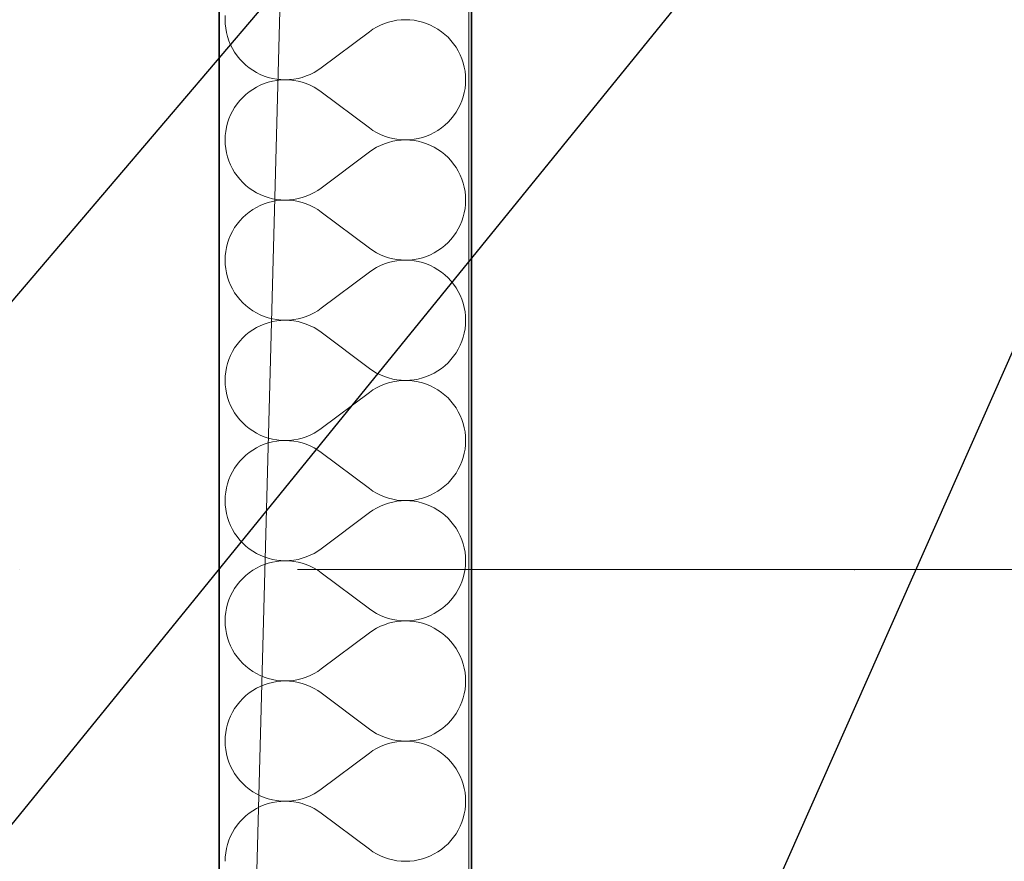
# Model space of a CAD drawing. Header units: millimetres. Extents: x -8078 to 234695, y -4319 to 602442.
# Tile 105 of 152: x 80044 to 80668, y 282429 to 282962. Entities that reach past the tile are written whole.
import ezdxf

# ---------------------------------------------------------------- set-up
doc = ezdxf.new("R2010")
doc.units = ezdxf.units.MM
doc.header["$MEASUREMENT"] = 0
doc.linetypes.add('Kropki i Kreski', pattern=[6.702778, 3.527778, -1.763889, 0, -1.411111])
for name, color, linetype in [('#podkład', 252, 'Continuous'), ('- A - ocieplenie', 7, 'Continuous'), ('FLUID-WK6-150-NUM', 7, 'Continuous'), ('Konstrukcja - Siatka mod', 7, 'Continuous'), ('Konstrukcja - Stropy', 7, 'Continuous'), ('Konstrukcja - Ściany zewnętrzne', 7, 'Continuous'), ('Okna Archicada', 7, 'Continuous')]:
    doc.layers.add(name, color=color, linetype=linetype)
doc.styles.add('FDBES', font='simplex.shx')
doc.dimstyles.new('FDBES', dxfattribs={"dimscale": 50, "dimtxt": 4, "dimasz": 2.5, "dimexe": 0.8, "dimexo": 2, "dimgap": 1, "dimtad": 1, "dimdsep": 46, "dimtxsty": 'FDBES', "dimcen": 2.5, "dimclrd": 4, "dimclre": 5, "dimadec": 0, "dimazin": 0, "dimtfac": 1, "dimtmove": 0, "dimatfit": 3, "dimfxl": 1, "dimarcsym": 0})

# ---------------------------------------------------------------- blocks, each defined once
blk = doc.blocks.new('UHYGFFFF')
at = {"layer": '- A - ocieplenie', "color": 252, "linetype": 'Continuous', "lineweight": 35, "ltscale": 100}
for p, q in [((19777.48, 387506.86), (19777.48, 382744.35)), ((19937.48, 382893.65), (19937.48, 387506.86))]:
    blk.add_line(p, q, dxfattribs=at)
at = {"layer": '- A - ocieplenie', "color": 252, "linetype": 'Continuous', "lineweight": 13, "ltscale": 100}
for p, q in [((19781.39, 383483.77), (19781.29, 383481.05)), ((19781.29, 383481.05), (19781.39, 383478.33)), ((19887.45, 383480.17), (19884.81, 383479.5)), ((19890.13, 383480.66), (19887.45, 383480.17)), ((19892.83, 383480.95), (19890.13, 383480.66)), ((19895.55, 383481.05), (19892.83, 383480.95)), ((19898.27, 383480.95), (19895.55, 383481.05)), ((19900.97, 383480.66), (19898.27, 383480.95)), ((19903.65, 383480.18), (19900.97, 383480.66)), ((19906.29, 383479.51), (19903.65, 383480.18)), ((19781.39, 383478.33), (19781.68, 383475.62)), ((19781.68, 383475.62), (19782.16, 383472.95)), ((19872.72, 383473.43), (19842.24, 383450.57)), ((19874.95, 383474.98), (19872.72, 383473.43)), ((19877.29, 383476.37), (19874.95, 383474.98)), ((19879.72, 383477.59), (19877.29, 383476.37)), ((19882.23, 383478.64), (19879.72, 383477.59)), ((19884.81, 383479.5), (19882.23, 383478.64)), ((19908.87, 383478.65), (19906.29, 383479.51)), ((19911.38, 383477.61), (19908.87, 383478.65)), ((19913.82, 383476.4), (19911.38, 383477.61)), ((19916.16, 383475.01), (19913.82, 383476.4)), ((19918.39, 383473.46), (19916.16, 383475.01)), ((19920.51, 383471.75), (19918.39, 383473.46)), ((19782.16, 383472.95), (19782.83, 383470.31)), ((19782.83, 383470.31), (19783.69, 383467.73)), ((19783.69, 383467.73), (19784.73, 383465.22)), ((19922.5, 383469.9), (19920.51, 383471.75)), ((19924.36, 383467.91), (19922.5, 383469.9)), ((19926.07, 383465.79), (19924.36, 383467.91)), ((19784.73, 383465.22), (19785.95, 383462.78)), ((19785.95, 383462.78), (19787.34, 383460.45)), ((19927.62, 383463.56), (19926.07, 383465.79)), ((19929.01, 383461.22), (19927.62, 383463.56)), ((19930.23, 383458.78), (19929.01, 383461.22)), ((19787.34, 383460.45), (19788.89, 383458.21)), ((19788.89, 383458.21), (19790.6, 383456.09)), ((19790.6, 383456.09), (19792.46, 383454.1)), ((19931.27, 383456.27), (19930.23, 383458.78)), ((19932.13, 383453.69), (19931.27, 383456.27)), ((19792.46, 383454.1), (19794.45, 383452.25)), ((19794.45, 383452.25), (19796.57, 383450.54)), ((19796.57, 383450.54), (19798.8, 383448.99)), ((19798.8, 383448.99), (19801.14, 383447.61)), ((19837.67, 383447.63), (19840.01, 383449.02)), ((19840.01, 383449.02), (19842.24, 383450.57)), ((19932.8, 383451.05), (19932.13, 383453.69)), ((19933.28, 383448.38), (19932.8, 383451.05)), ((19801.14, 383447.61), (19803.58, 383446.39)), ((19803.58, 383446.39), (19806.09, 383445.35)), ((19806.09, 383445.35), (19808.67, 383444.49)), ((19808.67, 383444.49), (19811.31, 383443.82)), ((19811.31, 383443.82), (19813.99, 383443.34)), ((19813.99, 383442.57), (19811.31, 383442.09)), ((19813.99, 383443.34), (19816.69, 383443.05)), ((19816.69, 383442.86), (19813.99, 383442.57)), ((19816.69, 383443.05), (19819.41, 383442.95)), ((19819.41, 383442.95), (19816.69, 383442.86)), ((19819.41, 383442.95), (19822.13, 383443.05)), ((19822.13, 383442.85), (19819.41, 383442.95)), ((19822.13, 383443.05), (19824.83, 383443.34)), ((19824.83, 383442.56), (19822.13, 383442.85)), ((19824.83, 383443.34), (19827.51, 383443.83)), ((19827.51, 383442.08), (19824.83, 383442.56)), ((19827.51, 383443.83), (19830.14, 383444.5)), ((19830.14, 383444.5), (19832.73, 383445.37)), ((19832.73, 383445.37), (19835.24, 383446.41)), ((19835.24, 383446.41), (19837.67, 383447.63)), ((19933.57, 383445.67), (19933.28, 383448.38)), ((19933.67, 383442.95), (19933.57, 383445.67)), ((19933.57, 383440.23), (19933.67, 383442.95)), ((19798.8, 383436.91), (19796.57, 383435.36)), ((19801.14, 383438.3), (19798.8, 383436.91)), ((19803.58, 383439.52), (19801.14, 383438.3)), ((19806.09, 383440.56), (19803.58, 383439.52)), ((19808.67, 383441.42), (19806.09, 383440.56)), ((19811.31, 383442.09), (19808.67, 383441.42)), ((19830.14, 383441.4), (19827.51, 383442.08)), ((19832.73, 383440.54), (19830.14, 383441.4)), ((19835.24, 383439.5), (19832.73, 383440.54)), ((19837.67, 383438.28), (19835.24, 383439.5)), ((19840.01, 383436.89), (19837.67, 383438.28)), ((19842.24, 383435.33), (19840.01, 383436.89)), ((19932.8, 383434.85), (19933.28, 383437.53)), ((19933.28, 383437.53), (19933.57, 383440.23)), ((19790.6, 383429.81), (19788.89, 383427.7)), ((19792.46, 383431.8), (19790.6, 383429.81)), ((19794.45, 383433.66), (19792.46, 383431.8)), ((19796.57, 383435.36), (19794.45, 383433.66)), ((19872.72, 383412.48), (19842.24, 383435.33)), ((19931.27, 383429.64), (19932.13, 383432.22)), ((19932.13, 383432.22), (19932.8, 383434.85)), ((19787.34, 383425.46), (19785.95, 383423.12)), ((19788.89, 383427.7), (19787.34, 383425.46)), ((19927.62, 383422.35), (19929.01, 383424.69)), ((19929.01, 383424.69), (19930.23, 383427.12)), ((19930.23, 383427.12), (19931.27, 383429.64)), ((19783.69, 383418.18), (19782.83, 383415.59)), ((19784.73, 383420.69), (19783.69, 383418.18)), ((19785.95, 383423.12), (19784.73, 383420.69)), ((19922.5, 383416.01), (19924.36, 383418)), ((19924.36, 383418), (19926.07, 383420.12)), ((19926.07, 383420.12), (19927.62, 383422.35)), ((19782.16, 383412.96), (19781.68, 383410.28)), ((19782.83, 383415.59), (19782.16, 383412.96)), ((19872.72, 383412.48), (19874.95, 383410.92)), ((19916.16, 383410.9), (19918.39, 383412.45)), ((19918.39, 383412.45), (19920.51, 383414.15)), ((19920.51, 383414.15), (19922.5, 383416.01)), ((19781.39, 383407.58), (19781.29, 383404.86)), ((19781.29, 383404.86), (19781.39, 383402.14)), ((19781.68, 383410.28), (19781.39, 383407.58)), ((19874.95, 383410.92), (19877.29, 383409.53)), ((19877.29, 383409.53), (19879.72, 383408.31)), ((19879.72, 383408.31), (19882.23, 383407.27)), ((19882.23, 383407.27), (19884.81, 383406.41)), ((19884.81, 383406.41), (19887.45, 383405.73)), ((19887.45, 383405.73), (19890.13, 383405.25)), ((19890.13, 383405.25), (19892.83, 383404.96)), ((19892.83, 383404.76), (19890.13, 383404.47)), ((19892.83, 383404.96), (19895.55, 383404.86)), ((19895.55, 383404.86), (19892.83, 383404.76)), ((19895.55, 383404.86), (19898.27, 383404.95)), ((19898.27, 383404.76), (19895.55, 383404.86)), ((19898.27, 383404.95), (19900.97, 383405.24)), ((19900.97, 383404.47), (19898.27, 383404.76)), ((19900.97, 383405.24), (19903.65, 383405.72)), ((19903.65, 383405.72), (19906.29, 383406.4)), ((19906.29, 383406.4), (19908.87, 383407.25)), ((19908.87, 383407.25), (19911.38, 383408.29)), ((19911.38, 383408.29), (19913.82, 383409.51)), ((19913.82, 383409.51), (19916.16, 383410.9)), ((19781.39, 383402.14), (19781.68, 383399.43)), ((19781.68, 383399.43), (19782.16, 383396.76)), ((19874.95, 383398.79), (19872.72, 383397.24)), ((19877.29, 383400.18), (19874.95, 383398.79)), ((19879.72, 383401.4), (19877.29, 383400.18)), ((19882.23, 383402.45), (19879.72, 383401.4)), ((19884.81, 383403.31), (19882.23, 383402.45)), ((19887.45, 383403.98), (19884.81, 383403.31)), ((19890.13, 383404.47), (19887.45, 383403.98)), ((19903.65, 383403.99), (19900.97, 383404.47)), ((19906.29, 383403.32), (19903.65, 383403.99)), ((19908.87, 383402.46), (19906.29, 383403.32)), ((19911.38, 383401.42), (19908.87, 383402.46)), ((19913.82, 383400.21), (19911.38, 383401.42)), ((19916.16, 383398.82), (19913.82, 383400.21)), ((19918.39, 383397.27), (19916.16, 383398.82)), ((19782.16, 383396.76), (19782.83, 383394.12)), ((19782.83, 383394.12), (19783.69, 383391.54)), ((19872.72, 383397.24), (19842.24, 383374.38)), ((19920.51, 383395.56), (19918.39, 383397.27)), ((19922.5, 383393.71), (19920.51, 383395.56)), ((19924.36, 383391.72), (19922.5, 383393.71)), ((19783.69, 383391.54), (19784.73, 383389.03)), ((19784.73, 383389.03), (19785.95, 383386.59)), ((19785.95, 383386.59), (19787.34, 383384.25)), ((19926.07, 383389.6), (19924.36, 383391.72)), ((19927.62, 383387.37), (19926.07, 383389.6)), ((19929.01, 383385.03), (19927.62, 383387.37)), ((19787.34, 383384.25), (19788.89, 383382.02)), ((19788.89, 383382.02), (19790.6, 383379.9)), ((19790.6, 383379.9), (19792.46, 383377.91)), ((19930.23, 383382.59), (19929.01, 383385.03)), ((19931.27, 383380.08), (19930.23, 383382.59)), ((19932.13, 383377.5), (19931.27, 383380.08)), ((19792.46, 383377.91), (19794.45, 383376.06)), ((19794.45, 383376.06), (19796.57, 383374.35)), ((19796.57, 383374.35), (19798.8, 383372.8)), ((19840.01, 383372.83), (19842.24, 383374.38)), ((19932.8, 383374.86), (19932.13, 383377.5)), ((19933.28, 383372.19), (19932.8, 383374.86)), ((19798.8, 383372.8), (19801.14, 383371.41)), ((19801.14, 383371.41), (19803.58, 383370.2)), ((19803.58, 383370.2), (19806.09, 383369.16)), ((19806.09, 383369.16), (19808.67, 383368.3)), ((19808.67, 383368.3), (19811.31, 383367.63)), ((19811.31, 383367.63), (19813.99, 383367.15)), ((19824.83, 383367.15), (19827.51, 383367.64)), ((19827.51, 383367.64), (19830.14, 383368.31)), ((19830.14, 383368.31), (19832.73, 383369.18)), ((19832.73, 383369.18), (19835.24, 383370.22)), ((19835.24, 383370.22), (19837.67, 383371.44)), ((19837.67, 383371.44), (19840.01, 383372.83)), ((19933.57, 383369.48), (19933.28, 383372.19)), ((19933.67, 383366.76), (19933.57, 383369.48)), ((19801.14, 383362.11), (19798.8, 383360.72)), ((19803.58, 383363.33), (19801.14, 383362.11)), ((19806.09, 383364.37), (19803.58, 383363.33)), ((19808.67, 383365.23), (19806.09, 383364.37)), ((19811.31, 383365.9), (19808.67, 383365.23)), ((19813.99, 383366.38), (19811.31, 383365.9)), ((19813.99, 383367.15), (19816.69, 383366.86)), ((19816.69, 383366.67), (19813.99, 383366.38)), ((19816.69, 383366.86), (19819.41, 383366.76)), ((19819.41, 383366.76), (19816.69, 383366.67)), ((19819.41, 383366.76), (19822.13, 383366.86)), ((19822.13, 383366.66), (19819.41, 383366.76)), ((19822.13, 383366.86), (19824.83, 383367.15)), ((19824.83, 383366.37), (19822.13, 383366.66)), ((19827.51, 383365.89), (19824.83, 383366.37)), ((19830.14, 383365.21), (19827.51, 383365.89)), ((19832.73, 383364.35), (19830.14, 383365.21)), ((19835.24, 383363.31), (19832.73, 383364.35)), ((19837.67, 383362.09), (19835.24, 383363.31)), ((19840.01, 383360.7), (19837.67, 383362.09)), ((19932.8, 383358.66), (19933.28, 383361.34)), ((19933.28, 383361.34), (19933.57, 383364.04)), ((19933.57, 383364.04), (19933.67, 383366.76)), ((19792.46, 383355.61), (19790.6, 383353.62)), ((19794.45, 383357.47), (19792.46, 383355.61)), ((19796.57, 383359.17), (19794.45, 383357.47)), ((19798.8, 383360.72), (19796.57, 383359.17)), ((19842.24, 383359.14), (19840.01, 383360.7)), ((19872.72, 383336.29), (19842.24, 383359.14)), ((19931.27, 383353.44), (19932.13, 383356.03)), ((19932.13, 383356.03), (19932.8, 383358.66)), ((19787.34, 383349.27), (19785.95, 383346.93)), ((19788.89, 383351.51), (19787.34, 383349.27)), ((19790.6, 383353.62), (19788.89, 383351.51)), ((19929.01, 383348.5), (19930.23, 383350.93)), ((19930.23, 383350.93), (19931.27, 383353.44)), ((19784.73, 383344.5), (19783.69, 383341.99)), ((19785.95, 383346.93), (19784.73, 383344.5)), ((19924.36, 383341.81), (19926.07, 383343.93)), ((19926.07, 383343.93), (19927.62, 383346.16)), ((19927.62, 383346.16), (19929.01, 383348.5)), ((19782.16, 383336.77), (19781.68, 383334.09)), ((19782.83, 383339.4), (19782.16, 383336.77)), ((19783.69, 383341.99), (19782.83, 383339.4)), ((19872.72, 383336.29), (19874.95, 383334.73)), ((19916.16, 383334.71), (19918.39, 383336.26)), ((19918.39, 383336.26), (19920.51, 383337.96)), ((19920.51, 383337.96), (19922.5, 383339.82)), ((19922.5, 383339.82), (19924.36, 383341.81)), ((19781.39, 383331.39), (19781.29, 383328.67)), ((19781.68, 383334.09), (19781.39, 383331.39)), ((19874.95, 383334.73), (19877.29, 383333.34)), ((19877.29, 383333.34), (19879.72, 383332.12)), ((19879.72, 383332.12), (19882.23, 383331.08)), ((19882.23, 383331.08), (19884.81, 383330.22)), ((19884.81, 383330.22), (19887.45, 383329.54)), ((19903.65, 383329.53), (19906.29, 383330.21)), ((19906.29, 383330.21), (19908.87, 383331.06)), ((19908.87, 383331.06), (19911.38, 383332.1)), ((19911.38, 383332.1), (19913.82, 383333.32)), ((19913.82, 383333.32), (19916.16, 383334.71)), ((19781.29, 383328.67), (19781.39, 383325.95)), ((19781.39, 383325.95), (19781.68, 383323.24)), ((19877.29, 383323.99), (19874.95, 383322.6)), ((19879.72, 383325.21), (19877.29, 383323.99)), ((19882.23, 383326.26), (19879.72, 383325.21)), ((19884.81, 383327.12), (19882.23, 383326.26)), ((19887.45, 383327.79), (19884.81, 383327.12)), ((19887.45, 383329.54), (19890.13, 383329.06)), ((19890.13, 383328.28), (19887.45, 383327.79)), ((19890.13, 383329.06), (19892.83, 383328.77)), ((19892.83, 383328.57), (19890.13, 383328.28)), ((19892.83, 383328.77), (19895.55, 383328.67)), ((19895.55, 383328.67), (19892.83, 383328.57)), ((19895.55, 383328.67), (19898.27, 383328.76)), ((19898.27, 383328.57), (19895.55, 383328.67)), ((19898.27, 383328.76), (19900.97, 383329.05)), ((19900.97, 383328.28), (19898.27, 383328.57)), ((19900.97, 383329.05), (19903.65, 383329.53)), ((19903.65, 383327.8), (19900.97, 383328.28)), ((19906.29, 383327.13), (19903.65, 383327.8)), ((19908.87, 383326.27), (19906.29, 383327.13)), ((19911.38, 383325.23), (19908.87, 383326.27)), ((19913.82, 383324.02), (19911.38, 383325.23)), ((19916.16, 383322.63), (19913.82, 383324.02)), ((19781.68, 383323.24), (19782.16, 383320.57)), ((19782.16, 383320.57), (19782.83, 383317.93)), ((19782.83, 383317.93), (19783.69, 383315.35)), ((19872.72, 383321.05), (19842.24, 383298.19)), ((19874.95, 383322.6), (19872.72, 383321.05)), ((19918.39, 383321.08), (19916.16, 383322.63)), ((19920.51, 383319.37), (19918.39, 383321.08)), ((19922.5, 383317.52), (19920.51, 383319.37)), ((19924.36, 383315.53), (19922.5, 383317.52)), ((19783.69, 383315.35), (19784.73, 383312.84)), ((19784.73, 383312.84), (19785.95, 383310.4)), ((19926.07, 383313.41), (19924.36, 383315.53)), ((19927.62, 383311.18), (19926.07, 383313.41)), ((19929.01, 383308.84), (19927.62, 383311.18)), ((19785.95, 383310.4), (19787.34, 383308.06)), ((19787.34, 383308.06), (19788.89, 383305.83)), ((19788.89, 383305.83), (19790.6, 383303.71)), ((19930.23, 383306.4), (19929.01, 383308.84)), ((19931.27, 383303.89), (19930.23, 383306.4)), ((19790.6, 383303.71), (19792.46, 383301.72)), ((19792.46, 383301.72), (19794.45, 383299.87)), ((19794.45, 383299.87), (19796.57, 383298.16)), ((19932.13, 383301.31), (19931.27, 383303.89)), ((19932.8, 383298.67), (19932.13, 383301.31)), ((19796.57, 383298.16), (19798.8, 383296.61)), ((19798.8, 383296.61), (19801.14, 383295.22)), ((19801.14, 383295.22), (19803.58, 383294.01)), ((19803.58, 383294.01), (19806.09, 383292.97)), ((19806.09, 383292.97), (19808.67, 383292.11)), ((19830.14, 383292.12), (19832.73, 383292.98)), ((19832.73, 383292.98), (19835.24, 383294.03)), ((19835.24, 383294.03), (19837.67, 383295.25)), ((19837.67, 383295.25), (19840.01, 383296.64)), ((19840.01, 383296.64), (19842.24, 383298.19)), ((19933.28, 383296), (19932.8, 383298.67)), ((19933.57, 383293.29), (19933.28, 383296)), ((19933.67, 383290.57), (19933.57, 383293.29)), ((19803.58, 383287.14), (19801.14, 383285.92)), ((19806.09, 383288.18), (19803.58, 383287.14)), ((19808.67, 383289.03), (19806.09, 383288.18)), ((19808.67, 383292.11), (19811.31, 383291.44)), ((19811.31, 383289.71), (19808.67, 383289.03)), ((19811.31, 383291.44), (19813.99, 383290.96)), ((19813.99, 383290.19), (19811.31, 383289.71)), ((19813.99, 383290.96), (19816.69, 383290.67)), ((19816.69, 383290.48), (19813.99, 383290.19)), ((19816.69, 383290.67), (19819.41, 383290.57)), ((19819.41, 383290.57), (19816.69, 383290.48)), ((19819.41, 383290.57), (19822.13, 383290.67)), ((19822.13, 383290.47), (19819.41, 383290.57)), ((19822.13, 383290.67), (19824.83, 383290.96)), ((19824.83, 383290.18), (19822.13, 383290.47)), ((19824.83, 383290.96), (19827.51, 383291.45)), ((19827.51, 383289.7), (19824.83, 383290.18)), ((19827.51, 383291.45), (19830.14, 383292.12)), ((19830.14, 383289.02), (19827.51, 383289.7)), ((19832.73, 383288.16), (19830.14, 383289.02)), ((19835.24, 383287.12), (19832.73, 383288.16)), ((19837.67, 383285.9), (19835.24, 383287.12)), ((19933.28, 383285.15), (19933.57, 383287.85)), ((19933.57, 383287.85), (19933.67, 383290.57)), ((19794.45, 383281.28), (19792.46, 383279.42)), ((19796.57, 383282.98), (19794.45, 383281.28)), ((19798.8, 383284.53), (19796.57, 383282.98)), ((19801.14, 383285.92), (19798.8, 383284.53)), ((19840.01, 383284.51), (19837.67, 383285.9)), ((19842.24, 383282.95), (19840.01, 383284.51)), ((19872.72, 383260.1), (19842.24, 383282.95)), ((19932.13, 383279.84), (19932.8, 383282.47)), ((19932.8, 383282.47), (19933.28, 383285.15)), ((19788.89, 383275.31), (19787.34, 383273.08)), ((19790.6, 383277.43), (19788.89, 383275.31)), ((19792.46, 383279.42), (19790.6, 383277.43)), ((19929.01, 383272.31), (19930.23, 383274.74)), ((19930.23, 383274.74), (19931.27, 383277.25)), ((19931.27, 383277.25), (19932.13, 383279.84)), ((19784.73, 383268.31), (19783.69, 383265.8)), ((19785.95, 383270.74), (19784.73, 383268.31)), ((19787.34, 383273.08), (19785.95, 383270.74)), ((19924.36, 383265.62), (19926.07, 383267.73)), ((19926.07, 383267.73), (19927.62, 383269.97)), ((19927.62, 383269.97), (19929.01, 383272.31)), ((19782.83, 383263.21), (19782.16, 383260.58)), ((19783.69, 383265.8), (19782.83, 383263.21)), ((19918.39, 383260.07), (19920.51, 383261.77)), ((19920.51, 383261.77), (19922.5, 383263.63)), ((19922.5, 383263.63), (19924.36, 383265.62)), ((19781.39, 383255.2), (19781.29, 383252.48)), ((19781.68, 383257.9), (19781.39, 383255.2)), ((19782.16, 383260.58), (19781.68, 383257.9)), ((19872.72, 383260.1), (19874.95, 383258.54)), ((19874.95, 383258.54), (19877.29, 383257.15)), ((19877.29, 383257.15), (19879.72, 383255.93)), ((19879.72, 383255.93), (19882.23, 383254.89)), ((19908.87, 383254.87), (19911.38, 383255.91)), ((19911.38, 383255.91), (19913.82, 383257.13)), ((19913.82, 383257.13), (19916.16, 383258.52)), ((19916.16, 383258.52), (19918.39, 383260.07)), ((19781.29, 383252.48), (19781.39, 383249.76)), ((19781.39, 383249.76), (19781.68, 383247.05)), ((19879.72, 383249.02), (19877.29, 383247.8)), ((19882.23, 383250.06), (19879.72, 383249.02)), ((19882.23, 383254.89), (19884.81, 383254.03)), ((19884.81, 383250.93), (19882.23, 383250.06)), ((19884.81, 383254.03), (19887.45, 383253.35)), ((19887.45, 383251.6), (19884.81, 383250.93)), ((19887.45, 383253.35), (19890.13, 383252.87)), ((19890.13, 383252.09), (19887.45, 383251.6)), ((19890.13, 383252.87), (19892.83, 383252.58)), ((19892.83, 383252.38), (19890.13, 383252.09)), ((19892.83, 383252.58), (19895.55, 383252.48)), ((19895.55, 383252.48), (19892.83, 383252.38)), ((19895.55, 383252.48), (19898.27, 383252.57)), ((19898.27, 383252.38), (19895.55, 383252.48)), ((19898.27, 383252.57), (19900.97, 383252.86)), ((19900.97, 383252.09), (19898.27, 383252.38)), ((19900.97, 383252.86), (19903.65, 383253.34)), ((19903.65, 383251.61), (19900.97, 383252.09)), ((19903.65, 383253.34), (19906.29, 383254.01)), ((19906.29, 383250.94), (19903.65, 383251.61)), ((19906.29, 383254.01), (19908.87, 383254.87)), ((19908.87, 383250.08), (19906.29, 383250.94)), ((19911.38, 383249.04), (19908.87, 383250.08)), ((19913.82, 383247.83), (19911.38, 383249.04)), ((19781.68, 383247.05), (19782.16, 383244.38)), ((19782.16, 383244.38), (19782.83, 383241.74)), ((19872.72, 383244.86), (19842.24, 383222)), ((19874.95, 383246.41), (19872.72, 383244.86)), ((19877.29, 383247.8), (19874.95, 383246.41)), ((19916.16, 383246.44), (19913.82, 383247.83)), ((19918.39, 383244.89), (19916.16, 383246.44)), ((19920.51, 383243.18), (19918.39, 383244.89)), ((19922.5, 383241.33), (19920.51, 383243.18)), ((19782.83, 383241.74), (19783.69, 383239.16)), ((19783.69, 383239.16), (19784.73, 383236.65)), ((19784.73, 383236.65), (19785.95, 383234.21)), ((19924.36, 383239.34), (19922.5, 383241.33)), ((19926.07, 383237.22), (19924.36, 383239.34)), ((19927.62, 383234.99), (19926.07, 383237.22)), ((19785.95, 383234.21), (19787.34, 383231.87)), ((19787.34, 383231.87), (19788.89, 383229.64)), ((19929.01, 383232.65), (19927.62, 383234.99)), ((19930.23, 383230.21), (19929.01, 383232.65)), ((19931.27, 383227.7), (19930.23, 383230.21)), ((19788.89, 383229.64), (19790.6, 383227.52)), ((19790.6, 383227.52), (19792.46, 383225.53)), ((19792.46, 383225.53), (19794.45, 383223.68)), ((19932.13, 383225.12), (19931.27, 383227.7)), ((19932.8, 383222.48), (19932.13, 383225.12)), ((19794.45, 383223.68), (19796.57, 383221.97)), ((19796.57, 383221.97), (19798.8, 383220.42)), ((19798.8, 383220.42), (19801.14, 383219.03)), ((19801.14, 383219.03), (19803.58, 383217.82)), ((19803.58, 383217.82), (19806.09, 383216.78)), ((19832.73, 383216.79), (19835.24, 383217.84)), ((19835.24, 383217.84), (19837.67, 383219.06)), ((19837.67, 383219.06), (19840.01, 383220.45)), ((19840.01, 383220.45), (19842.24, 383222)), ((19933.28, 383219.81), (19932.8, 383222.48)), ((19933.57, 383217.1), (19933.28, 383219.81)), ((19806.09, 383211.99), (19803.58, 383210.95)), ((19806.09, 383216.78), (19808.67, 383215.92)), ((19808.67, 383212.84), (19806.09, 383211.99)), ((19808.67, 383215.92), (19811.31, 383215.25)), ((19811.31, 383213.52), (19808.67, 383212.84)), ((19811.31, 383215.25), (19813.99, 383214.77)), ((19813.99, 383214), (19811.31, 383213.52)), ((19813.99, 383214.77), (19816.69, 383214.48)), ((19816.69, 383214.29), (19813.99, 383214)), ((19816.69, 383214.48), (19819.41, 383214.38)), ((19819.41, 383214.38), (19816.69, 383214.29)), ((19819.41, 383214.38), (19822.13, 383214.48)), ((19822.13, 383214.28), (19819.41, 383214.38)), ((19822.13, 383214.48), (19824.83, 383214.77)), ((19824.83, 383213.99), (19822.13, 383214.28)), ((19824.83, 383214.77), (19827.51, 383215.26)), ((19827.51, 383213.51), (19824.83, 383213.99)), ((19827.51, 383215.26), (19830.14, 383215.93)), ((19830.14, 383212.83), (19827.51, 383213.51)), ((19830.14, 383215.93), (19832.73, 383216.79)), ((19832.73, 383211.97), (19830.14, 383212.83)), ((19835.24, 383210.93), (19832.73, 383211.97)), ((19933.28, 383208.96), (19933.57, 383211.66)), ((19933.67, 383214.38), (19933.57, 383217.1)), ((19933.57, 383211.66), (19933.67, 383214.38)), ((19796.57, 383206.79), (19794.45, 383205.09)), ((19798.8, 383208.34), (19796.57, 383206.79)), ((19801.14, 383209.73), (19798.8, 383208.34)), ((19803.58, 383210.95), (19801.14, 383209.73)), ((19837.67, 383209.71), (19835.24, 383210.93)), ((19840.01, 383208.32), (19837.67, 383209.71)), ((19842.24, 383206.76), (19840.01, 383208.32)), ((19872.72, 383183.91), (19842.24, 383206.76)), ((19932.13, 383203.64), (19932.8, 383206.28)), ((19932.8, 383206.28), (19933.28, 383208.96)), ((19788.89, 383199.12), (19787.34, 383196.89)), ((19790.6, 383201.24), (19788.89, 383199.12)), ((19792.46, 383203.23), (19790.6, 383201.24)), ((19794.45, 383205.09), (19792.46, 383203.23)), ((19930.23, 383198.55), (19931.27, 383201.06)), ((19931.27, 383201.06), (19932.13, 383203.64)), ((19785.95, 383194.55), (19784.73, 383192.12)), ((19787.34, 383196.89), (19785.95, 383194.55)), ((19926.07, 383191.54), (19927.62, 383193.78)), ((19927.62, 383193.78), (19929.01, 383196.12)), ((19929.01, 383196.12), (19930.23, 383198.55)), ((19782.83, 383187.02), (19782.16, 383184.39)), ((19783.69, 383189.6), (19782.83, 383187.02)), ((19784.73, 383192.12), (19783.69, 383189.6)), ((19920.51, 383185.58), (19922.5, 383187.44)), ((19922.5, 383187.44), (19924.36, 383189.43)), ((19924.36, 383189.43), (19926.07, 383191.54)), ((19781.68, 383181.71), (19781.39, 383179.01)), ((19782.16, 383184.39), (19781.68, 383181.71)), ((19872.72, 383183.91), (19874.95, 383182.35)), ((19874.95, 383182.35), (19877.29, 383180.96)), ((19877.29, 383180.96), (19879.72, 383179.74)), ((19911.38, 383179.72), (19913.82, 383180.94)), ((19913.82, 383180.94), (19916.16, 383182.33)), ((19916.16, 383182.33), (19918.39, 383183.88)), ((19918.39, 383183.88), (19920.51, 383185.58)), ((19781.39, 383179.01), (19781.29, 383176.29)), ((19781.29, 383176.29), (19781.39, 383173.57)), ((19879.72, 383179.74), (19882.23, 383178.7)), ((19882.23, 383178.7), (19884.81, 383177.84)), ((19884.81, 383174.74), (19882.23, 383173.87)), ((19884.81, 383177.84), (19887.45, 383177.16)), ((19887.45, 383175.41), (19884.81, 383174.74)), ((19887.45, 383177.16), (19890.13, 383176.68)), ((19890.13, 383175.9), (19887.45, 383175.41)), ((19890.13, 383176.68), (19892.83, 383176.39)), ((19892.83, 383176.19), (19890.13, 383175.9)), ((19892.83, 383176.39), (19895.55, 383176.29)), ((19895.55, 383176.29), (19892.83, 383176.19)), ((19895.55, 383176.29), (19898.27, 383176.38)), ((19898.27, 383176.19), (19895.55, 383176.29)), ((19898.27, 383176.38), (19900.97, 383176.67)), ((19900.97, 383175.9), (19898.27, 383176.19)), ((19900.97, 383176.67), (19903.65, 383177.15)), ((19903.65, 383175.42), (19900.97, 383175.9)), ((19903.65, 383177.15), (19906.29, 383177.82)), ((19906.29, 383174.75), (19903.65, 383175.42)), ((19906.29, 383177.82), (19908.87, 383178.68)), ((19908.87, 383173.89), (19906.29, 383174.75)), ((19908.87, 383178.68), (19911.38, 383179.72)), ((19781.39, 383173.57), (19781.68, 383170.86)), ((19781.68, 383170.86), (19782.16, 383168.19)), ((19782.16, 383168.19), (19782.83, 383165.55)), ((19872.72, 383168.67), (19842.24, 383145.81)), ((19874.95, 383170.22), (19872.72, 383168.67)), ((19877.29, 383171.61), (19874.95, 383170.22)), ((19879.72, 383172.83), (19877.29, 383171.61)), ((19882.23, 383173.87), (19879.72, 383172.83)), ((19911.38, 383172.85), (19908.87, 383173.89)), ((19913.82, 383171.63), (19911.38, 383172.85)), ((19916.16, 383170.25), (19913.82, 383171.63)), ((19918.39, 383168.7), (19916.16, 383170.25)), ((19920.51, 383166.99), (19918.39, 383168.7)), ((19782.83, 383165.55), (19783.69, 383162.97)), ((19783.69, 383162.97), (19784.73, 383160.46)), ((19922.5, 383165.14), (19920.51, 383166.99)), ((19924.36, 383163.15), (19922.5, 383165.14)), ((19926.07, 383161.03), (19924.36, 383163.15)), ((19784.73, 383160.46), (19785.95, 383158.02)), ((19785.95, 383158.02), (19787.34, 383155.68)), ((19787.34, 383155.68), (19788.89, 383153.45)), ((19927.62, 383158.79), (19926.07, 383161.03)), ((19929.01, 383156.46), (19927.62, 383158.79)), ((19930.23, 383154.02), (19929.01, 383156.46)), ((19788.89, 383153.45), (19790.6, 383151.33)), ((19790.6, 383151.33), (19792.46, 383149.34)), ((19792.46, 383149.34), (19794.45, 383147.49)), ((19931.27, 383151.51), (19930.23, 383154.02)), ((19932.13, 383148.93), (19931.27, 383151.51)), ((19794.45, 383147.49), (19796.57, 383145.78)), ((19796.57, 383145.78), (19798.8, 383144.23)), ((19798.8, 383144.23), (19801.14, 383142.84)), ((19801.14, 383142.84), (19803.58, 383141.63)), ((19835.24, 383141.65), (19837.67, 383142.87)), ((19837.67, 383142.87), (19840.01, 383144.26)), ((19840.01, 383144.26), (19842.24, 383145.81)), ((19932.8, 383146.29), (19932.13, 383148.93)), ((19933.28, 383143.62), (19932.8, 383146.29)), ((19933.57, 383140.91), (19933.28, 383143.62)), ((19803.58, 383141.63), (19806.09, 383140.59)), ((19806.09, 383140.59), (19808.67, 383139.73)), ((19808.67, 383136.65), (19806.09, 383135.8)), ((19808.67, 383139.73), (19811.31, 383139.06)), ((19811.31, 383137.33), (19808.67, 383136.65)), ((19811.31, 383139.06), (19813.99, 383138.58)), ((19813.99, 383137.81), (19811.31, 383137.33)), ((19813.99, 383138.58), (19816.69, 383138.29)), ((19816.69, 383138.1), (19813.99, 383137.81)), ((19816.69, 383138.29), (19819.41, 383138.19)), ((19819.41, 383138.19), (19816.69, 383138.1)), ((19819.41, 383138.19), (19822.13, 383138.29)), ((19822.13, 383138.09), (19819.41, 383138.19)), ((19822.13, 383138.29), (19824.83, 383138.58)), ((19824.83, 383137.8), (19822.13, 383138.09)), ((19824.83, 383138.58), (19827.51, 383139.07)), ((19827.51, 383137.31), (19824.83, 383137.8)), ((19827.51, 383139.07), (19830.14, 383139.74)), ((19830.14, 383136.64), (19827.51, 383137.31)), ((19830.14, 383139.74), (19832.73, 383140.6)), ((19832.73, 383135.78), (19830.14, 383136.64)), ((19832.73, 383140.6), (19835.24, 383141.65)), ((19933.67, 383138.19), (19933.57, 383140.91)), ((19933.57, 383135.47), (19933.67, 383138.19)), ((19796.57, 383130.6), (19794.45, 383128.9)), ((19798.8, 383132.15), (19796.57, 383130.6)), ((19801.14, 383133.54), (19798.8, 383132.15)), ((19803.58, 383134.76), (19801.14, 383133.54)), ((19806.09, 383135.8), (19803.58, 383134.76)), ((19835.24, 383134.74), (19832.73, 383135.78)), ((19837.67, 383133.52), (19835.24, 383134.74)), ((19840.01, 383132.13), (19837.67, 383133.52)), ((19842.24, 383130.57), (19840.01, 383132.13)), ((19872.72, 383107.72), (19842.24, 383130.57)), ((19932.8, 383130.09), (19933.28, 383132.77)), ((19933.28, 383132.77), (19933.57, 383135.47)), ((19790.6, 383125.05), (19788.89, 383122.93)), ((19792.46, 383127.04), (19790.6, 383125.05)), ((19794.45, 383128.9), (19792.46, 383127.04)), ((19930.23, 383122.36), (19931.27, 383124.87)), ((19931.27, 383124.87), (19932.13, 383127.45)), ((19932.13, 383127.45), (19932.8, 383130.09)), ((19785.95, 383118.36), (19784.73, 383115.93)), ((19787.34, 383120.7), (19785.95, 383118.36)), ((19788.89, 383122.93), (19787.34, 383120.7)), ((19927.62, 383117.59), (19929.01, 383119.93)), ((19929.01, 383119.93), (19930.23, 383122.36)), ((19783.69, 383113.41), (19782.83, 383110.83)), ((19784.73, 383115.93), (19783.69, 383113.41)), ((19922.5, 383111.25), (19924.36, 383113.24)), ((19924.36, 383113.24), (19926.07, 383115.35)), ((19926.07, 383115.35), (19927.62, 383117.59)), ((19781.68, 383105.52), (19781.39, 383102.81)), ((19782.16, 383108.2), (19781.68, 383105.52)), ((19782.83, 383110.83), (19782.16, 383108.2)), ((19872.72, 383107.72), (19874.95, 383106.16)), ((19874.95, 383106.16), (19877.29, 383104.77)), ((19913.82, 383104.75), (19916.16, 383106.14)), ((19916.16, 383106.14), (19918.39, 383107.69)), ((19918.39, 383107.69), (19920.51, 383109.39)), ((19920.51, 383109.39), (19922.5, 383111.25)), ((19781.39, 383102.81), (19781.29, 383100.1)), ((19781.29, 383100.1), (19781.39, 383097.38)), ((19877.29, 383104.77), (19879.72, 383103.55)), ((19879.72, 383103.55), (19882.23, 383102.51)), ((19882.23, 383102.51), (19884.81, 383101.65)), ((19884.81, 383101.65), (19887.45, 383100.97)), ((19887.45, 383099.22), (19884.81, 383098.54)), ((19887.45, 383100.97), (19890.13, 383100.49)), ((19890.13, 383099.7), (19887.45, 383099.22)), ((19890.13, 383100.49), (19892.83, 383100.2)), ((19892.83, 383100), (19890.13, 383099.7)), ((19892.83, 383100.2), (19895.55, 383100.1)), ((19895.55, 383100.1), (19892.83, 383100)), ((19895.55, 383100.1), (19898.27, 383100.19)), ((19898.27, 383100), (19895.55, 383100.1)), ((19898.27, 383100.19), (19900.97, 383100.48)), ((19900.97, 383099.71), (19898.27, 383100)), ((19900.97, 383100.48), (19903.65, 383100.96)), ((19903.65, 383099.23), (19900.97, 383099.71)), ((19903.65, 383100.96), (19906.29, 383101.63)), ((19906.29, 383098.56), (19903.65, 383099.23)), ((19906.29, 383101.63), (19908.87, 383102.49)), ((19908.87, 383102.49), (19911.38, 383103.53)), ((19911.38, 383103.53), (19913.82, 383104.75)), ((19781.39, 383097.38), (19781.68, 383094.67)), ((19781.68, 383094.67), (19782.16, 383092)), ((19874.95, 383094.03), (19872.72, 383092.48)), ((19877.29, 383095.42), (19874.95, 383094.03)), ((19879.72, 383096.64), (19877.29, 383095.42)), ((19882.23, 383097.68), (19879.72, 383096.64)), ((19884.81, 383098.54), (19882.23, 383097.68)), ((19908.87, 383097.7), (19906.29, 383098.56)), ((19911.38, 383096.66), (19908.87, 383097.7)), ((19913.82, 383095.44), (19911.38, 383096.66)), ((19916.16, 383094.06), (19913.82, 383095.44)), ((19918.39, 383092.51), (19916.16, 383094.06)), ((19782.16, 383092), (19782.83, 383089.36)), ((19782.83, 383089.36), (19783.69, 383086.78)), ((19783.69, 383086.78), (19784.73, 383084.26)), ((19872.72, 383092.48), (19842.24, 383069.62)), ((19920.51, 383090.8), (19918.39, 383092.51)), ((19922.5, 383088.95), (19920.51, 383090.8)), ((19924.36, 383086.96), (19922.5, 383088.95)), ((19926.07, 383084.84), (19924.36, 383086.96)), ((19784.73, 383084.26), (19785.95, 383081.83)), ((19785.95, 383081.83), (19787.34, 383079.49)), ((19927.62, 383082.6), (19926.07, 383084.84)), ((19929.01, 383080.26), (19927.62, 383082.6)), ((19787.34, 383079.49), (19788.89, 383077.26)), ((19788.89, 383077.26), (19790.6, 383075.14)), ((19790.6, 383075.14), (19792.46, 383073.15)), ((19930.23, 383077.83), (19929.01, 383080.26)), ((19931.27, 383075.32), (19930.23, 383077.83)), ((19932.13, 383072.74), (19931.27, 383075.32)), ((19792.46, 383073.15), (19794.45, 383071.3)), ((19794.45, 383071.3), (19796.57, 383069.59)), ((19796.57, 383069.59), (19798.8, 383068.04)), ((19798.8, 383068.04), (19801.14, 383066.65)), ((19837.67, 383066.68), (19840.01, 383068.07)), ((19840.01, 383068.07), (19842.24, 383069.62)), ((19932.8, 383070.1), (19932.13, 383072.74)), ((19933.28, 383067.42), (19932.8, 383070.1)), ((19801.14, 383066.65), (19803.58, 383065.44)), ((19803.58, 383065.44), (19806.09, 383064.4)), ((19806.09, 383064.4), (19808.67, 383063.54)), ((19808.67, 383063.54), (19811.31, 383062.87)), ((19811.31, 383062.87), (19813.99, 383062.39)), ((19813.99, 383062.39), (19816.69, 383062.1)), ((19816.69, 383061.91), (19813.99, 383061.62)), ((19816.69, 383062.1), (19819.41, 383062)), ((19819.41, 383062), (19816.69, 383061.91)), ((19819.41, 383062), (19822.13, 383062.1)), ((19822.13, 383061.9), (19819.41, 383062)), ((19822.13, 383062.1), (19824.83, 383062.39)), ((19824.83, 383061.61), (19822.13, 383061.9)), ((19824.83, 383062.39), (19827.51, 383062.88)), ((19827.51, 383062.88), (19830.14, 383063.55)), ((19830.14, 383063.55), (19832.73, 383064.41)), ((19832.73, 383064.41), (19835.24, 383065.46)), ((19835.24, 383065.46), (19837.67, 383066.68)), ((19933.57, 383064.72), (19933.28, 383067.42)), ((19933.67, 383062), (19933.57, 383064.72)), ((19933.57, 383059.28), (19933.67, 383062)), ((19798.8, 383055.96), (19796.57, 383054.41)), ((19801.14, 383057.35), (19798.8, 383055.96)), ((19803.58, 383058.57), (19801.14, 383057.35)), ((19806.09, 383059.61), (19803.58, 383058.57)), ((19808.67, 383060.46), (19806.09, 383059.61)), ((19811.31, 383061.13), (19808.67, 383060.46)), ((19813.99, 383061.62), (19811.31, 383061.13)), ((19827.51, 383061.12), (19824.83, 383061.61)), ((19830.14, 383060.45), (19827.51, 383061.12)), ((19832.73, 383059.59), (19830.14, 383060.45)), ((19835.24, 383058.55), (19832.73, 383059.59)), ((19837.67, 383057.33), (19835.24, 383058.55)), ((19840.01, 383055.94), (19837.67, 383057.33)), ((19842.24, 383054.38), (19840.01, 383055.94)), ((19932.8, 383053.9), (19933.28, 383056.58)), ((19933.28, 383056.58), (19933.57, 383059.28)), ((19792.46, 383050.85), (19790.6, 383048.86)), ((19794.45, 383052.7), (19792.46, 383050.85)), ((19796.57, 383054.41), (19794.45, 383052.7)), ((19872.72, 383031.52), (19842.24, 383054.38)), ((19931.27, 383048.68), (19932.13, 383051.26)), ((19932.13, 383051.26), (19932.8, 383053.9)), ((19787.34, 383044.51), (19785.95, 383042.17)), ((19788.89, 383046.74), (19787.34, 383044.51)), ((19790.6, 383048.86), (19788.89, 383046.74)), ((19927.62, 383041.4), (19929.01, 383043.74)), ((19929.01, 383043.74), (19930.23, 383046.17)), ((19930.23, 383046.17), (19931.27, 383048.68)), ((19783.69, 383037.22), (19782.83, 383034.64)), ((19784.73, 383039.74), (19783.69, 383037.22)), ((19785.95, 383042.17), (19784.73, 383039.74)), ((19922.5, 383035.05), (19924.36, 383037.05)), ((19924.36, 383037.05), (19926.07, 383039.16)), ((19926.07, 383039.16), (19927.62, 383041.4)), ((19782.16, 383032.01), (19781.68, 383029.33)), ((19782.83, 383034.64), (19782.16, 383032.01)), ((19872.72, 383031.52), (19874.95, 383029.97)), ((19916.16, 383029.94), (19918.39, 383031.5)), ((19918.39, 383031.5), (19920.51, 383033.2)), ((19920.51, 383033.2), (19922.5, 383035.05)), ((19781.39, 383026.62), (19781.29, 383023.91)), ((19781.68, 383029.33), (19781.39, 383026.62)), ((19874.95, 383029.97), (19877.29, 383028.58)), ((19877.29, 383028.58), (19879.72, 383027.36)), ((19879.72, 383027.36), (19882.23, 383026.32)), ((19882.23, 383026.32), (19884.81, 383025.46)), ((19884.81, 383025.46), (19887.45, 383024.78)), ((19887.45, 383024.78), (19890.13, 383024.3)), ((19890.13, 383024.3), (19892.83, 383024)), ((19898.27, 383024), (19900.97, 383024.29)), ((19900.97, 383024.29), (19903.65, 383024.77)), ((19903.65, 383024.77), (19906.29, 383025.44)), ((19906.29, 383025.44), (19908.87, 383026.3)), ((19908.87, 383026.3), (19911.38, 383027.34)), ((19911.38, 383027.34), (19913.82, 383028.56)), ((19913.82, 383028.56), (19916.16, 383029.94)), ((19781.29, 383023.91), (19781.39, 383021.19)), ((19781.39, 383021.19), (19781.68, 383018.48)), ((19781.68, 383018.48), (19782.16, 383015.8)), ((19877.29, 383019.23), (19874.95, 383017.84)), ((19879.72, 383020.45), (19877.29, 383019.23)), ((19882.23, 383021.49), (19879.72, 383020.45)), ((19884.81, 383022.35), (19882.23, 383021.49)), ((19887.45, 383023.03), (19884.81, 383022.35)), ((19890.13, 383023.51), (19887.45, 383023.03)), ((19892.83, 383023.81), (19890.13, 383023.51)), ((19892.83, 383024), (19895.55, 383023.91)), ((19895.55, 383023.91), (19892.83, 383023.81)), ((19895.55, 383023.91), (19898.27, 383024)), ((19898.27, 383023.81), (19895.55, 383023.91)), ((19900.97, 383023.52), (19898.27, 383023.81)), ((19903.65, 383023.04), (19900.97, 383023.52)), ((19906.29, 383022.37), (19903.65, 383023.04)), ((19908.87, 383021.51), (19906.29, 383022.37)), ((19911.38, 383020.47), (19908.87, 383021.51)), ((19913.82, 383019.25), (19911.38, 383020.47)), ((19916.16, 383017.87), (19913.82, 383019.25)), ((19782.16, 383015.8), (19782.83, 383013.17)), ((19782.83, 383013.17), (19783.69, 383010.59)), ((19872.72, 383016.29), (19842.24, 382993.43)), ((19874.95, 383017.84), (19872.72, 383016.29)), ((19918.39, 383016.32), (19916.16, 383017.87)), ((19920.51, 383014.61), (19918.39, 383016.32)), ((19922.5, 383012.76), (19920.51, 383014.61)), ((19924.36, 383010.77), (19922.5, 383012.76)), ((19783.69, 383010.59), (19784.73, 383008.07)), ((19784.73, 383008.07), (19785.95, 383005.64)), ((19785.95, 383005.64), (19787.34, 383003.3)), ((19926.07, 383008.65), (19924.36, 383010.77)), ((19927.62, 383006.41), (19926.07, 383008.65)), ((19929.01, 383004.07), (19927.62, 383006.41)), ((19787.34, 383003.3), (19788.89, 383001.07)), ((19788.89, 383001.07), (19790.6, 382998.95)), ((19930.23, 383001.64), (19929.01, 383004.07)), ((19931.27, 382999.13), (19930.23, 383001.64)), ((19790.6, 382998.95), (19792.46, 382996.96)), ((19792.46, 382996.96), (19794.45, 382995.11)), ((19794.45, 382995.11), (19796.57, 382993.4)), ((19796.57, 382993.4), (19798.8, 382991.85)), ((19840.01, 382991.88), (19842.24, 382993.43)), ((19932.13, 382996.55), (19931.27, 382999.13)), ((19932.8, 382993.91), (19932.13, 382996.55)), ((19933.28, 382991.23), (19932.8, 382993.91)), ((19798.8, 382991.85), (19801.14, 382990.46)), ((19801.14, 382990.46), (19803.58, 382989.25)), ((19803.58, 382989.25), (19806.09, 382988.21)), ((19806.09, 382988.21), (19808.67, 382987.35)), ((19808.67, 382987.35), (19811.31, 382986.68)), ((19827.51, 382986.69), (19830.14, 382987.36)), ((19830.14, 382987.36), (19832.73, 382988.22)), ((19832.73, 382988.22), (19835.24, 382989.27)), ((19835.24, 382989.27), (19837.67, 382990.49)), ((19837.67, 382990.49), (19840.01, 382991.88)), ((19933.57, 382988.53), (19933.28, 382991.23)), ((19933.67, 382985.81), (19933.57, 382988.53)), ((19801.14, 382981.16), (19798.8, 382979.77)), ((19803.58, 382982.38), (19801.14, 382981.16)), ((19806.09, 382983.42), (19803.58, 382982.38)), ((19808.67, 382984.27), (19806.09, 382983.42)), ((19811.31, 382984.94), (19808.67, 382984.27)), ((19811.31, 382986.68), (19813.99, 382986.19)), ((19813.99, 382985.43), (19811.31, 382984.94)), ((19813.99, 382986.19), (19816.69, 382985.91)), ((19816.69, 382985.71), (19813.99, 382985.43)), ((19816.69, 382985.91), (19819.41, 382985.81)), ((19819.41, 382985.81), (19816.69, 382985.71)), ((19819.41, 382985.81), (19822.13, 382985.91)), ((19822.13, 382985.71), (19819.41, 382985.81)), ((19822.13, 382985.91), (19824.83, 382986.2)), ((19824.83, 382985.42), (19822.13, 382985.71)), ((19824.83, 382986.2), (19827.51, 382986.69)), ((19827.51, 382984.93), (19824.83, 382985.42)), ((19830.14, 382984.26), (19827.51, 382984.93)), ((19832.73, 382983.4), (19830.14, 382984.26)), ((19835.24, 382982.35), (19832.73, 382983.4)), ((19837.67, 382981.14), (19835.24, 382982.35)), ((19840.01, 382979.74), (19837.67, 382981.14)), ((19933.28, 382980.39), (19933.57, 382983.09)), ((19933.57, 382983.09), (19933.67, 382985.81)), ((19792.46, 382974.66), (19790.6, 382972.67)), ((19794.45, 382976.51), (19792.46, 382974.66)), ((19796.57, 382978.22), (19794.45, 382976.51)), ((19798.8, 382979.77), (19796.57, 382978.22)), ((19842.24, 382978.19), (19840.01, 382979.74)), ((19872.72, 382955.33), (19842.24, 382978.19)), ((19931.27, 382972.49), (19932.13, 382975.07)), ((19932.13, 382975.07), (19932.8, 382977.71)), ((19932.8, 382977.71), (19933.28, 382980.39)), ((19787.34, 382968.32), (19785.95, 382965.98)), ((19788.89, 382970.55), (19787.34, 382968.32)), ((19790.6, 382972.67), (19788.89, 382970.55)), ((19929.01, 382967.55), (19930.23, 382969.98)), ((19930.23, 382969.98), (19931.27, 382972.49)), ((19784.73, 382963.55), (19783.69, 382961.03)), ((19785.95, 382965.98), (19784.73, 382963.55)), ((19924.36, 382960.86), (19926.07, 382962.97)), ((19926.07, 382962.97), (19927.62, 382965.21)), ((19927.62, 382965.21), (19929.01, 382967.55)), ((19782.16, 382955.82), (19781.68, 382953.14)), ((19782.83, 382958.45), (19782.16, 382955.82)), ((19783.69, 382961.03), (19782.83, 382958.45)), ((19918.39, 382955.31), (19920.51, 382957.01)), ((19920.51, 382957.01), (19922.5, 382958.86)), ((19922.5, 382958.86), (19924.36, 382960.86)), ((19781.39, 382950.43), (19781.29, 382947.72)), ((19781.68, 382953.14), (19781.39, 382950.43)), ((19872.72, 382955.33), (19874.95, 382953.78)), ((19874.95, 382953.78), (19877.29, 382952.39)), ((19877.29, 382952.39), (19879.72, 382951.17)), ((19879.72, 382951.17), (19882.23, 382950.13)), ((19882.23, 382950.13), (19884.81, 382949.27)), ((19906.29, 382949.25), (19908.87, 382950.11)), ((19908.87, 382950.11), (19911.38, 382951.15)), ((19911.38, 382951.15), (19913.82, 382952.37)), ((19913.82, 382952.37), (19916.16, 382953.75)), ((19916.16, 382953.75), (19918.39, 382955.31)), ((19884.81, 382949.27), (19887.45, 382948.59)), ((19887.45, 382948.59), (19890.13, 382948.11)), ((19890.13, 382948.11), (19892.83, 382947.81)), ((19892.83, 382947.81), (19895.55, 382947.72)), ((19895.55, 382947.72), (19898.27, 382947.81)), ((19898.27, 382947.81), (19900.97, 382948.1)), ((19900.97, 382948.1), (19903.65, 382948.58)), ((19903.65, 382948.58), (19906.29, 382949.25))]:
    blk.add_line(p, q, dxfattribs=at)
at = {"layer": 'Konstrukcja - Siatka mod', "color": 252, "linetype": 'Kropki i Kreski', "lineweight": 13, "ltscale": 100}
blk.add_line((20180.02, 383132.63), (19180.02, 383132.63), dxfattribs=at)
blk.add_point((20180.02, 383132.63), dxfattribs=at)
blk.add_point((20180.02, 383132.63), dxfattribs=at)
at = {"layer": 'Konstrukcja - Stropy', "color": 252, "linetype": 'Continuous', "lineweight": 13, "ltscale": 100}
for p, q in [((19935.63, 390812.63), (19935.63, 382844.47)), ((19800.39, 382902.44), (19937.48, 388030.59)), ((19937.48, 382893.65), (19937.48, 388030.59))]:
    blk.add_line(p, q, dxfattribs=at)
at = {"layer": 'Konstrukcja - Ściany zewnętrzne', "color": 252, "linetype": 'Continuous', "lineweight": 35, "ltscale": 100}
for p in [(19937.48, 384926.86), (19937.48, 382882.63)]:
    blk.add_line(p, (19937.48, 383232.63), dxfattribs=at)
at = {"layer": 'Okna Archicada', "color": 252, "linetype": 'Continuous', "lineweight": 13, "ltscale": 100}
blk.add_line((20180.02, 383132.63), (49624.58, 383132.63), dxfattribs=at)
blk = doc.blocks.new('*U56329')
at = {"color": 7, "lineweight": -2}
blk.add_leader([(0, 0), (-631.81, -675.65)], dimstyle='FDBES', override={"dimscale": 37.5, "dimclrd": 7, "dimclre": 7}, dxfattribs=at)
blk = doc.blocks.new('*U56330')
at = {"color": 7, "lineweight": -2}
blk.add_leader([(0, 0), (-771.17, -905.65)], dimstyle='FDBES', override={"dimscale": 37.5, "dimclrd": 7, "dimclre": 7}, dxfattribs=at)
blk = doc.blocks.new('*U56331')
at = {"color": 7, "lineweight": -2}
blk.add_leader([(0, 0), (-941.68, -1159.6)], dimstyle='FDBES', override={"dimscale": 37.5, "dimclrd": 7, "dimclre": 7}, dxfattribs=at)

msp = doc.modelspace()

# ---------------------------------------------------------------- linework, layer by layer
at = {"color": 7, "lineweight": -2}
msp.add_line((80300, 281910), (80811.18, 283064.6), dxfattribs=at)

# ---------------------------------------------------------------- block references
at = {"layer": '#podkład'}
msp.add_blockref('UHYGFFFF', (60392.7, -100518.68), dxfattribs=at)
at = {"layer": 'FLUID-WK6-150-NUM', "linetype": 'ByBlock', "lineweight": -2}
for name, p in [('*U56330', (80341.68, 283139.6, 1384)), ('*U56329', (80170.18, 283139.6, 1384)), ('*U56331', (80596.68, 283139.6, 1384))]:
    msp.add_blockref(name, p, dxfattribs=at)

doc.saveas('drawing.dxf')
